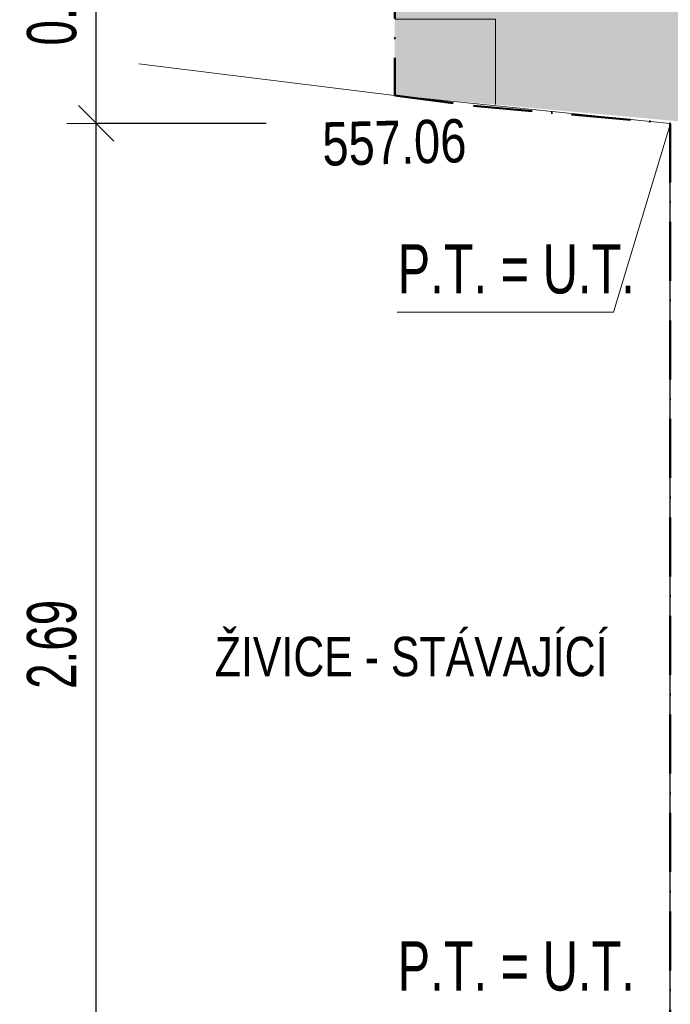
# Model space of a CAD drawing. Header units: millimetres. Extents: x -28796 to 31312, y -74786 to -35761.
# Tile 3 of 60: x -19771 to -18118, y -61000 to -58500. Entities that reach past the tile are written whole.
import ezdxf

# ---------------------------------------------------------------- set-up
doc = ezdxf.new("R2010")
doc.units = ezdxf.units.MM
doc.header["$PDMODE"] = 65
doc.linetypes.add('Cerchovana_1', pattern=[250, 150, -50, 0, -50])
for name, color, linetype, lineweight in [('XR$10$VÝŠKY TERÉNU - NÁVRH_1', 7, 'Continuous', 25), ('XR$4$ZPEVNĚNÉ PLOCHY_1', 7, 'Continuous', 25), ('XR$6$FILING - STAVBA_1', 7, 'Continuous', 25), ('XR$8$KOTY_1', 7, 'Continuous', 25), ('XR$9$VÝŠKY - ZAMĚŘENÍ_1', 7, 'Continuous', 25)]:
    doc.layers.add(name, color=color, linetype=linetype, lineweight=lineweight)
doc.styles.add('ARIAL', font='ARIAL.TTF')
doc.styles.add('ARIALNARROW', font='ARIALN.TTF')
doc.dimstyles.new('DIMSTYLE_5', dxfattribs={"dimtxt": 125, "dimasz": 150, "dimexe": 0, "dimexo": 0, "dimgap": 62.5, "dimtad": 2, "dimlfac": 0.001, "dimrnd": 0.01, "dimzin": 4, "dimdsep": 46, "dimtxsty": 'ARIALNARROW', "dimblk1": 'ALL_ML_STRICH', "dimblk2": 'ALL_ML_STRICH', "dimsah": 1, "dimcen": 0, "dimclrd": 6, "dimclre": 6, "dimclrt": 6, "dimadec": 0, "dimazin": 0, "dimtfac": 1, "dimtdec": 0, "dimtix": 1, "dimtmove": 2, "dimatfit": 3, "dimfxl": 0, "dimtzin": 0, "dimlwd": 0, "dimlwe": 18, "dimarcsym": 0})

# ---------------------------------------------------------------- blocks, each defined once
blk = doc.blocks.new('ALL_ML_STRICH')
at = {"color": 0, "linetype": 'ByBlock', "lineweight": -2}
for p, q in [((0, -0.5), (0, 0.5)), ((-0.3, -0.3), (0.3, 0.3)), ((-1, 0), (0.5, 0))]:
    blk.add_line(p, q, dxfattribs=at)
blk = doc.blocks.new('*D405')
at = {"layer": 'DEFPOINTS', "color": 6, "linetype": 'Continuous', "lineweight": 18}
for p in [(-18117.8, -58763.7), (-19576.4, -61453.3), (-18117.8, -61453.3)]:
    blk.add_point(p, dxfattribs=at)
at = {"layer": 'XR$8$KOTY_1', "color": 6, "linetype": 'Continuous', "lineweight": -2}
for p, q in [((-19144.7, -58763.7), (-19576.4, -58763.7)), ((-19576.4, -61453.3), (-19576.4, -58763.7)), ((-19149.6, -61453.3), (-19576.4, -61453.3))]:
    blk.add_line(p, q, dxfattribs=at)
at = {"layer": 'XR$8$KOTY_1', "color": 6, "linetype": 'Continuous', "lineweight": 18, "xscale": 150, "yscale": 150, "zscale": 150}
for p, rotation in [((-19576.4, -58763.7), 90), ((-19576.4, -61453.3), 270)]:
    blk.add_blockref('ALL_ML_STRICH', p, dxfattribs=dict(at, rotation=rotation))
at = {"layer": 'XR$8$KOTY_1', "color": 6, "linetype": 'Continuous', "lineweight": 18, "insert": (-19688.9, -60086.5), "char_height": 125, "width": 405.714, "attachment_point": 5, "rotation": 90, "style": 'ARIALNARROW'}
blk.add_mtext('\\W0.81;\\A1;{2.69}', dxfattribs=at)
blk = doc.blocks.new('*D406')
at = {"layer": 'DEFPOINTS', "color": 6, "linetype": 'Continuous', "lineweight": 18}
for p in [(-18517.8, -58186.7), (-19576.4, -58763.7), (-18117.8, -58763.7)]:
    blk.add_point(p, dxfattribs=at)
at = {"layer": 'XR$8$KOTY_1', "color": 6, "linetype": 'Continuous', "lineweight": -2}
for p, q in [((-19143.7, -58186.7), (-19576.4, -58186.7)), ((-19576.4, -58763.7), (-19576.4, -58186.7)), ((-19144.7, -58763.7), (-19576.4, -58763.7))]:
    blk.add_line(p, q, dxfattribs=at)
at = {"layer": 'XR$8$KOTY_1', "color": 6, "linetype": 'Continuous', "lineweight": 18, "xscale": 150, "yscale": 150, "zscale": 150}
for p, rotation in [((-19576.4, -58186.7), 90), ((-19576.4, -58763.7), 270)]:
    blk.add_blockref('ALL_ML_STRICH', p, dxfattribs=dict(at, rotation=rotation))
at = {"layer": 'XR$8$KOTY_1', "color": 6, "linetype": 'Continuous', "lineweight": 18, "insert": (-19688.9, -58453.2), "char_height": 125, "width": 405.714, "attachment_point": 5, "rotation": 90, "style": 'ARIALNARROW'}
blk.add_mtext('\\W0.81;\\A1;{0.58}', dxfattribs=at)
blk = doc.blocks.new('*D412')
at = {"layer": 'DEFPOINTS', "color": 6, "linetype": 'Continuous', "lineweight": 18}
for p in [(-15350.9, -61283.6), (-18117.8, -61453.3), (-15387.4, -61695)]:
    blk.add_point(p, dxfattribs=at)
at = {"layer": 'XR$8$KOTY_1', "color": 6, "linetype": 'Continuous', "lineweight": -2}
for p, q in [((-18081.4, -61041.8), (-18081.4, -61041.8)), ((-15350.9, -61283.6), (-18081.4, -61041.8)), ((-15375.9, -61565.5), (-15350.9, -61283.6))]:
    blk.add_line(p, q, dxfattribs=at)
at = {"layer": 'XR$8$KOTY_1', "color": 6, "linetype": 'Continuous', "lineweight": 18, "xscale": 150, "yscale": 150, "zscale": 150}
for p, rotation in [((-18081.4, -61041.8), 174.9401515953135), ((-15350.9, -61283.6), 354.9401515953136)]:
    blk.add_blockref('ALL_ML_STRICH', p, dxfattribs=dict(at, rotation=rotation))
at = {"layer": 'XR$8$KOTY_1', "color": 6, "linetype": 'Continuous', "lineweight": 18, "insert": (-16684.3, -61052.6), "char_height": 125, "width": 405.714, "attachment_point": 5, "rotation": 354.9402, "style": 'ARIALNARROW'}
blk.add_mtext('\\W0.81;\\A1;{2.74}', dxfattribs=at)

msp = doc.modelspace()

# ---------------------------------------------------------------- hatches: boundary and pattern name
at = {"layer": 'XR$6$FILING - STAVBA_1', "linetype": 'Continuous', "lineweight": 13}
msp.add_hatch(color=254, dxfattribs=at).paths.add_polyline_path([(-12936.376, -58191.883), (-12935.893, -58186.677), (-18517.849, -58186.677), (-18517.849, -44891.677), (-10527.849, -44891.677), (-10527.849, -46576.677), (-2782.849, -46576.677), (-2782.849, -45106.677), (42.151, -45106.677), (42.151, -44512.832), (40.612, -44506.677), (-3382.849, -44506.677), (-3382.849, -46076.677), (-10227.849, -46076.677), (-10227.849, -44591.677), (-18817.849, -44591.677), (-18817.849, -58692.884), (-15298.708, -59013.327), (-15055.948, -59020.02), (-14814.166, -58997.24), (-14576.928, -58945.323), (-13291.502, -58580.988), (-13205.367, -58547.711), (-13126.819, -58499.162), (-13058.539, -58436.998), (-13002.854, -58363.337), (-12961.665, -58280.692)], flags=0)
h = msp.add_hatch(dxfattribs=at)
h.set_pattern_fill('VZOR', scale=562.5, style=0, pattern_type=2)
h.set_pattern_definition([(0, (1125, 1125), (562.5, 562.5), [562.5, -562.5]), (90, (1125, 1125), (-562.5, 562.5), [562.5, -562.5])])
h.paths.add_polyline_path([(-12936.376, -58191.883), (-12935.893, -58186.677), (-18517.849, -58186.677), (-18517.849, -44891.677), (-10527.849, -44891.677), (-10527.849, -46576.677), (-2782.849, -46576.677), (-2782.849, -45106.677), (42.151, -45106.677), (42.151, -44512.832), (40.612, -44506.677), (-3382.849, -44506.677), (-3382.849, -46076.677), (-10227.849, -46076.677), (-10227.849, -44591.677), (-18817.849, -44591.677), (-18817.849, -58692.884), (-15298.708, -59013.327), (-15055.948, -59020.02), (-14814.166, -58997.24), (-14576.928, -58945.323), (-13291.502, -58580.988), (-13205.367, -58547.711), (-13126.819, -58499.162), (-13058.539, -58436.998), (-13002.854, -58363.337), (-12961.665, -58280.692)], flags=0)

# ---------------------------------------------------------------- linework, layer by layer
at = {"layer": 'XR$10$VÝŠKY TERÉNU - NÁVRH_1', "color": 7, "linetype": 'Continuous', "lineweight": 13}
for p, q in [((-18262.089, -59243.203), (-18117.599, -58763.739)), ((-18812.089, -59243.203), (-18262.089, -59243.203))]:
    msp.add_line(p, q, dxfattribs=at)
at = {"layer": 'XR$4$ZPEVNĚNÉ PLOCHY_1', "color": 204, "linetype": 'Cerchovana_1', "lineweight": 50}
for p, q in [((-18817.849, -44591.677), (-18817.849, -58692.884)), ((-18817.849, -58692.884), (-18617.849, -58719.446)), ((-18617.849, -58719.446), (-18117.849, -58763.717)), ((-18117.849, -58763.717), (-18118.747, -61513.423))]:
    msp.add_line(p, q, dxfattribs=at)
at = {"layer": 'XR$4$ZPEVNĚNÉ PLOCHY_1', "color": 8, "linetype": 'Continuous', "lineweight": 13}
for p, q in [((-18811.925, -58693.408), (-19468.316, -58612.767)), ((-18117.849, -58763.717), (-18817.849, -58692.884))]:
    msp.add_line(p, q, dxfattribs=at)
at = {"layer": 'XR$4$ZPEVNĚNÉ PLOCHY_1', "color": 7, "linetype": 'Continuous', "lineweight": 25}
msp.add_line((-18117.849, -61453.268), (-18117.849, -58763.717), dxfattribs=at)

# ---------------------------------------------------------------- texts
at = {"layer": 'XR$10$VÝŠKY TERÉNU - NÁVRH_1', "color": 5, "linetype": 'Continuous', "lineweight": 25, "char_height": 125, "width": 648.57109, "attachment_point": 9, "style": 'ARIAL'}
for insert in [(-18207.922, -59197.37), (-18207.922, -60967.37)]:
    msp.add_mtext('\\W0.71;P.T. = U.T.', dxfattribs=dict(at, insert=insert))
at = {"layer": 'XR$8$KOTY_1', "color": 6, "linetype": 'Continuous', "lineweight": 18, "insert": (-19275.196, -60168.863), "char_height": 100, "width": 1044.76888, "attachment_point": 7, "style": 'ARIALNARROW'}
msp.add_mtext('\\W0.95;ŽIVICE - STÁVAJÍCÍ', dxfattribs=at)
at = {"layer": 'XR$9$VÝŠKY - ZAMĚŘENÍ_1', "color": 3, "linetype": 'Continuous', "lineweight": 25, "insert": (-18819, -58812.517), "char_height": 110, "width": 418.77193, "attachment_point": 5, "rotation": 1.393783, "style": 'ARIALNARROW'}
msp.add_mtext('\\W0.95;557.06', dxfattribs=at)

# ---------------------------------------------------------------- dimensions: what is measured, and where the dimension line sits
at = {"layer": 'XR$8$KOTY_1', "color": 6, "linetype": 'Continuous', "lineweight": 18}
for base, p1, p2, angle, picture, middle in [((-19576.362, -58186.677), (-19144.705, -58763.717), (-19143.659, -58186.677), 90, '*D406', (-19688.862, -58453.197)), ((-19576.362, -58763.717), (-19149.577, -61453.268), (-19144.705, -58763.717), 90, '*D405', (-19688.862, -60086.493)), ((-18081.419, -61041.822), (-15375.896, -61565.469), (-18081.419, -61041.822), 174.940152, '*D412', (-16684.342, -61052.581))]:
    dim = msp.add_linear_dim(base=base, p1=p1, p2=p2, angle=angle, dimstyle='DIMSTYLE_5', override={"dimpost": '<>', "dimclrd": 6, "dimclre": 6, "dimclrt": 6, "dimlwd": 0, "dimlwe": 18}, dxfattribs=at)
    dim.commit()
    dim.dimension.update_dxf_attribs({"geometry": picture, "text_midpoint": middle, "dimtype": 160})

doc.saveas('drawing.dxf')
